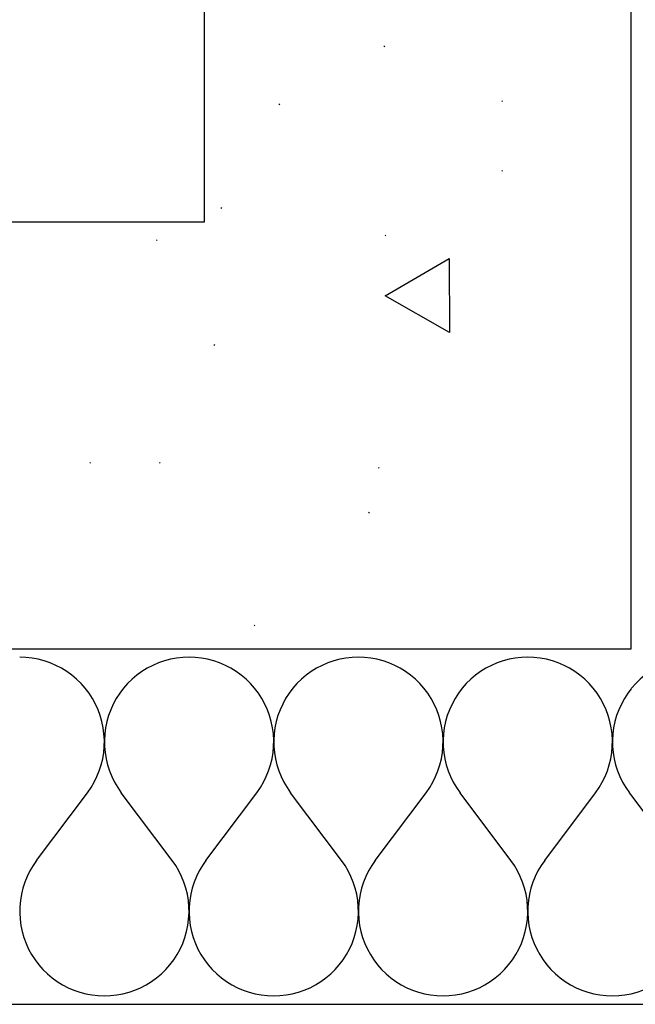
# Model space of a CAD drawing. Extents: x -18402 to 10376, y -5092 to 34139.
# Tile 45 of 78: x 3436 to 3462, y -2938 to -2896. Entities that reach past the tile are written whole.
import ezdxf

# ---------------------------------------------------------------- set-up
doc = ezdxf.new("R2010")
doc.units = 0
for name, color, linetype in [('0_XREF', 251, 'Continuous'), ('rdc_02$0$0._Étage_1_02-04 Mur.Construction', 251, 'Continuous'), ('rdc_02$0$0._Étage_1_A-AREA-____-OTLN.Modèle IFC', 251, 'Continuous')]:
    doc.layers.add(name, color=color, linetype=linetype)

# ---------------------------------------------------------------- blocks, each defined once
blk = doc.blocks.new('*X237', base_point=(-8045.97, -58706.23))
at = {"layer": 'rdc_02$0$0._Étage_1_02-04 Mur.Construction', "linetype": 'Continuous', "ltscale": 0.1}
for p, q in [((34511.33, -29055.54), (34511.61, -29055.15)), ((34511.32, -29080.75), (34538.29, -29065.08)), ((34538.29, -29065.08), (34538.48, -29096.23)), ((34538.48, -29096.23), (34511.32, -29080.75))]:
    blk.add_line(p, q, dxfattribs=at)
blk = doc.blocks.new('*X238', base_point=(-8045.97, -58706.23))
at = {"layer": 'rdc_02$0$0._Étage_1_02-04 Mur.Construction', "linetype": 'Continuous', "ltscale": 0.1}
for p, q in [((34359.78, -29233.36), (34357.14, -29233.26)), ((34362.4, -29233.65), (34359.78, -29233.36)), ((34364.99, -29234.13), (34362.4, -29233.65)), ((34367.53, -29234.8), (34364.99, -29234.13)), ((34370.03, -29235.66), (34367.53, -29234.8)), ((34372.45, -29236.7), (34370.03, -29235.66)), ((34415.69, -29235.66), (34413.27, -29236.7)), ((34418.18, -29234.8), (34415.69, -29235.66)), ((34420.73, -29234.13), (34418.18, -29234.8)), ((34423.32, -29233.65), (34420.73, -29234.13)), ((34425.94, -29233.36), (34423.32, -29233.65)), ((34428.57, -29233.26), (34425.94, -29233.36)), ((34431.21, -29233.36), (34428.57, -29233.26)), ((34433.82, -29233.65), (34431.21, -29233.36)), ((34436.42, -29234.13), (34433.82, -29233.65)), ((34438.96, -29234.8), (34436.42, -29234.13)), ((34441.45, -29235.66), (34438.96, -29234.8)), ((34443.88, -29236.7), (34441.45, -29235.66)), ((34487.12, -29235.66), (34484.7, -29236.7)), ((34489.61, -29234.8), (34487.12, -29235.66)), ((34492.16, -29234.13), (34489.61, -29234.8)), ((34494.75, -29233.65), (34492.16, -29234.13)), ((34497.37, -29233.36), (34494.75, -29233.65)), ((34500, -29233.26), (34497.37, -29233.36)), ((34502.63, -29233.36), (34500, -29233.26)), ((34505.25, -29233.65), (34502.63, -29233.36)), ((34507.84, -29234.13), (34505.25, -29233.65)), ((34510.39, -29234.8), (34507.84, -29234.13)), ((34512.88, -29235.66), (34510.39, -29234.8)), ((34515.3, -29236.7), (34512.88, -29235.66)), ((34558.55, -29235.66), (34556.12, -29236.7)), ((34561.04, -29234.8), (34558.55, -29235.66)), ((34563.58, -29234.13), (34561.04, -29234.8)), ((34566.18, -29233.65), (34563.58, -29234.13)), ((34568.79, -29233.36), (34566.18, -29233.65)), ((34571.43, -29233.26), (34568.79, -29233.36)), ((34574.06, -29233.36), (34571.43, -29233.26)), ((34576.68, -29233.65), (34574.06, -29233.36)), ((34579.27, -29234.13), (34576.68, -29233.65)), ((34581.82, -29234.8), (34579.27, -29234.13)), ((34584.31, -29235.66), (34581.82, -29234.8)), ((34586.73, -29236.7), (34584.31, -29235.66)), ((34374.79, -29237.92), (34372.45, -29236.7)), ((34377.03, -29239.31), (34374.79, -29237.92)), ((34379.16, -29240.85), (34377.03, -29239.31)), ((34408.69, -29239.31), (34406.55, -29240.85)), ((34410.93, -29237.92), (34408.69, -29239.31)), ((34413.27, -29236.7), (34410.93, -29237.92)), ((34446.21, -29237.92), (34443.88, -29236.7)), ((34448.46, -29239.31), (34446.21, -29237.92)), ((34450.59, -29240.85), (34448.46, -29239.31)), ((34480.12, -29239.31), (34477.98, -29240.85)), ((34482.36, -29237.92), (34480.12, -29239.31)), ((34484.7, -29236.7), (34482.36, -29237.92)), ((34517.64, -29237.92), (34515.3, -29236.7)), ((34519.88, -29239.31), (34517.64, -29237.92)), ((34522.02, -29240.85), (34519.88, -29239.31)), ((34551.54, -29239.31), (34549.41, -29240.85)), ((34553.79, -29237.92), (34551.54, -29239.31)), ((34556.12, -29236.7), (34553.79, -29237.92)), ((34589.07, -29237.92), (34586.73, -29236.7)), ((34591.31, -29239.31), (34589.07, -29237.92)), ((34593.45, -29240.85), (34591.31, -29239.31)), ((34381.17, -29242.55), (34379.16, -29240.85)), ((34383.06, -29244.4), (34381.17, -29242.55)), ((34404.54, -29242.55), (34402.66, -29244.4)), ((34406.55, -29240.85), (34404.54, -29242.55)), ((34452.6, -29242.55), (34450.59, -29240.85)), ((34454.49, -29244.4), (34452.6, -29242.55)), ((34475.97, -29242.55), (34474.09, -29244.4)), ((34477.98, -29240.85), (34475.97, -29242.55)), ((34524.03, -29242.55), (34522.02, -29240.85)), ((34525.91, -29244.4), (34524.03, -29242.55)), ((34547.4, -29242.55), (34545.51, -29244.4)), ((34549.41, -29240.85), (34547.4, -29242.55)), ((34595.46, -29242.55), (34593.45, -29240.85)), ((34597.34, -29244.4), (34595.46, -29242.55)), ((34384.8, -29246.38), (34383.06, -29244.4)), ((34386.39, -29248.48), (34384.8, -29246.38)), ((34400.92, -29246.38), (34399.32, -29248.48)), ((34402.66, -29244.4), (34400.92, -29246.38)), ((34456.23, -29246.38), (34454.49, -29244.4)), ((34457.82, -29248.48), (34456.23, -29246.38)), ((34472.34, -29246.38), (34470.75, -29248.48)), ((34474.09, -29244.4), (34472.34, -29246.38)), ((34527.66, -29246.38), (34525.91, -29244.4)), ((34529.25, -29248.48), (34527.66, -29246.38)), ((34543.77, -29246.38), (34542.18, -29248.48)), ((34545.51, -29244.4), (34543.77, -29246.38)), ((34599.08, -29246.38), (34597.34, -29244.4)), ((34600.68, -29248.48), (34599.08, -29246.38)), ((34615, -29246.64), (34613.61, -29248.48)), ((34387.82, -29250.69), (34386.39, -29248.48)), ((34389.09, -29253), (34387.82, -29250.69)), ((34397.89, -29250.69), (34396.63, -29253)), ((34399.32, -29248.48), (34397.89, -29250.69)), ((34459.25, -29250.69), (34457.82, -29248.48)), ((34460.52, -29253), (34459.25, -29250.69)), ((34469.32, -29250.69), (34468.06, -29253)), ((34470.75, -29248.48), (34469.32, -29250.69)), ((34530.68, -29250.69), (34529.25, -29248.48)), ((34531.94, -29253), (34530.68, -29250.69)), ((34540.75, -29250.69), (34539.48, -29253)), ((34542.18, -29248.48), (34540.75, -29250.69)), ((34602.11, -29250.69), (34600.68, -29248.48)), ((34603.37, -29253), (34602.11, -29250.69)), ((34612.18, -29250.69), (34610.91, -29253)), ((34613.61, -29248.48), (34612.18, -29250.69)), ((34390.18, -29255.4), (34389.09, -29253)), ((34391.09, -29257.87), (34390.18, -29255.4)), ((34395.54, -29255.4), (34394.63, -29257.87)), ((34396.63, -29253), (34395.54, -29255.4)), ((34461.61, -29255.4), (34460.52, -29253)), ((34462.52, -29257.87), (34461.61, -29255.4)), ((34466.97, -29255.4), (34466.05, -29257.87)), ((34468.06, -29253), (34466.97, -29255.4)), ((34533.03, -29255.4), (34531.94, -29253)), ((34533.95, -29257.87), (34533.03, -29255.4)), ((34538.39, -29255.4), (34537.48, -29257.87)), ((34539.48, -29253), (34538.39, -29255.4)), ((34604.46, -29255.4), (34603.37, -29253)), ((34605.37, -29257.87), (34604.46, -29255.4)), ((34609.82, -29255.4), (34608.91, -29257.87)), ((34610.91, -29253), (34609.82, -29255.4)), ((34391.81, -29260.41), (34391.09, -29257.87)), ((34392.35, -29262.99), (34391.81, -29260.41)), ((34393.9, -29260.41), (34393.36, -29262.99)), ((34394.63, -29257.87), (34393.9, -29260.41)), ((34463.24, -29260.41), (34462.52, -29257.87)), ((34463.78, -29262.99), (34463.24, -29260.41)), ((34465.33, -29260.41), (34464.79, -29262.99)), ((34466.05, -29257.87), (34465.33, -29260.41)), ((34534.67, -29260.41), (34533.95, -29257.87)), ((34535.21, -29262.99), (34534.67, -29260.41)), ((34536.76, -29260.41), (34536.22, -29262.99)), ((34537.48, -29257.87), (34536.76, -29260.41)), ((34606.1, -29260.41), (34605.37, -29257.87)), ((34606.64, -29262.99), (34606.1, -29260.41)), ((34608.19, -29260.41), (34607.65, -29262.99)), ((34608.91, -29257.87), (34608.19, -29260.41)), ((34392.7, -29265.6), (34392.35, -29262.99)), ((34393.36, -29262.99), (34393.02, -29265.6)), ((34464.13, -29265.6), (34463.78, -29262.99)), ((34464.79, -29262.99), (34464.45, -29265.6)), ((34535.55, -29265.6), (34535.21, -29262.99)), ((34536.22, -29262.99), (34535.87, -29265.6)), ((34606.98, -29265.6), (34606.64, -29262.99)), ((34607.65, -29262.99), (34607.3, -29265.6)), ((34392.85, -29268.23), (34392.7, -29265.6)), ((34392.81, -29270.87), (34392.85, -29268.23)), ((34393.02, -29265.6), (34392.86, -29268.23)), ((34392.86, -29268.23), (34392.91, -29270.87)), ((34464.28, -29268.23), (34464.13, -29265.6)), ((34464.24, -29270.87), (34464.28, -29268.23)), ((34464.45, -29265.6), (34464.29, -29268.23)), ((34464.29, -29268.23), (34464.34, -29270.87)), ((34535.71, -29268.23), (34535.55, -29265.6)), ((34535.66, -29270.87), (34535.71, -29268.23)), ((34535.87, -29265.6), (34535.72, -29268.23)), ((34535.72, -29268.23), (34535.76, -29270.87)), ((34607.14, -29268.23), (34606.98, -29265.6)), ((34607.09, -29270.87), (34607.14, -29268.23)), ((34607.3, -29265.6), (34607.15, -29268.23)), ((34607.15, -29268.23), (34607.19, -29270.87)), ((34392.57, -29273.49), (34392.81, -29270.87)), ((34392.91, -29270.87), (34393.14, -29273.49)), ((34464, -29273.49), (34464.24, -29270.87)), ((34464.34, -29270.87), (34464.57, -29273.49)), ((34535.43, -29273.49), (34535.66, -29270.87)), ((34535.76, -29270.87), (34536, -29273.49)), ((34606.86, -29273.49), (34607.09, -29270.87)), ((34607.19, -29270.87), (34607.43, -29273.49)), ((34391.52, -29278.65), (34392.14, -29276.09)), ((34392.14, -29276.09), (34392.57, -29273.49)), ((34393.14, -29273.49), (34393.57, -29276.09)), ((34393.57, -29276.09), (34394.19, -29278.65)), ((34462.95, -29278.65), (34463.57, -29276.09)), ((34463.57, -29276.09), (34464, -29273.49)), ((34464.57, -29273.49), (34465, -29276.09)), ((34465, -29276.09), (34465.62, -29278.65)), ((34534.38, -29278.65), (34535, -29276.09)), ((34535, -29276.09), (34535.43, -29273.49)), ((34536, -29273.49), (34536.43, -29276.09)), ((34536.43, -29276.09), (34537.05, -29278.65)), ((34605.81, -29278.65), (34606.43, -29276.09)), ((34606.43, -29276.09), (34606.86, -29273.49)), ((34607.43, -29273.49), (34607.86, -29276.09)), ((34607.86, -29276.09), (34608.48, -29278.65)), ((34389.72, -29283.6), (34390.71, -29281.16)), ((34390.71, -29281.16), (34391.52, -29278.65)), ((34394.19, -29278.65), (34395, -29281.16)), ((34395, -29281.16), (34395.99, -29283.6)), ((34461.15, -29283.6), (34462.14, -29281.16)), ((34462.14, -29281.16), (34462.95, -29278.65)), ((34465.62, -29278.65), (34466.43, -29281.16)), ((34466.43, -29281.16), (34467.42, -29283.6)), ((34532.58, -29283.6), (34533.57, -29281.16)), ((34533.57, -29281.16), (34534.38, -29278.65)), ((34537.05, -29278.65), (34537.86, -29281.16)), ((34537.86, -29281.16), (34538.85, -29283.6)), ((34604.01, -29283.6), (34605, -29281.16)), ((34605, -29281.16), (34605.81, -29278.65)), ((34608.48, -29278.65), (34609.29, -29281.16)), ((34609.29, -29281.16), (34610.28, -29283.6)), ((34388.56, -29285.97), (34389.72, -29283.6)), ((34395.99, -29283.6), (34397.16, -29285.97)), ((34459.98, -29285.97), (34461.15, -29283.6)), ((34467.42, -29283.6), (34468.59, -29285.97)), ((34531.41, -29285.97), (34532.58, -29283.6)), ((34538.85, -29283.6), (34540.02, -29285.97)), ((34602.84, -29285.97), (34604.01, -29283.6)), ((34610.28, -29283.6), (34611.44, -29285.97)), ((34385.71, -29290.4), (34387.22, -29288.24)), ((34387.22, -29288.24), (34388.56, -29285.97)), ((34397.16, -29285.97), (34398.5, -29288.24)), ((34398.5, -29288.24), (34400, -29290.4)), ((34457.14, -29290.4), (34458.65, -29288.24)), ((34458.65, -29288.24), (34459.98, -29285.97)), ((34468.59, -29285.97), (34469.93, -29288.24)), ((34469.93, -29288.24), (34471.43, -29290.4)), ((34528.57, -29290.4), (34530.07, -29288.24)), ((34530.07, -29288.24), (34531.41, -29285.97)), ((34540.02, -29285.97), (34541.35, -29288.24)), ((34541.35, -29288.24), (34542.86, -29290.4)), ((34600, -29290.4), (34601.5, -29288.24)), ((34601.5, -29288.24), (34602.84, -29285.97)), ((34611.44, -29285.97), (34612.78, -29288.24)), ((34612.78, -29288.24), (34614.29, -29290.4)), ((34364.29, -29318.97), (34385.71, -29290.4)), ((34421.43, -29318.97), (34400, -29290.4)), ((34435.71, -29318.97), (34457.14, -29290.4)), ((34492.86, -29318.97), (34471.43, -29290.4)), ((34507.14, -29318.97), (34528.57, -29290.4)), ((34564.29, -29318.97), (34542.86, -29290.4)), ((34578.57, -29318.97), (34600, -29290.4)), ((34615, -29291.35), (34614.29, -29290.4)), ((34362.78, -29321.14), (34361.44, -29323.41)), ((34364.29, -29318.97), (34362.78, -29321.14)), ((34422.93, -29321.14), (34421.43, -29318.97)), ((34424.27, -29323.41), (34422.93, -29321.14)), ((34434.21, -29321.14), (34432.87, -29323.41)), ((34435.71, -29318.97), (34434.21, -29321.14)), ((34494.36, -29321.14), (34492.86, -29318.97)), ((34495.7, -29323.41), (34494.36, -29321.14)), ((34505.64, -29321.14), (34504.3, -29323.41)), ((34507.14, -29318.97), (34505.64, -29321.14)), ((34565.79, -29321.14), (34564.29, -29318.97)), ((34567.13, -29323.41), (34565.79, -29321.14)), ((34577.07, -29321.14), (34575.73, -29323.41)), ((34578.57, -29318.97), (34577.07, -29321.14)), ((34360.28, -29325.77), (34359.29, -29328.21)), ((34361.44, -29323.41), (34360.28, -29325.77)), ((34425.44, -29325.77), (34424.27, -29323.41)), ((34426.43, -29328.21), (34425.44, -29325.77)), ((34431.71, -29325.77), (34430.72, -29328.21)), ((34432.87, -29323.41), (34431.71, -29325.77)), ((34496.87, -29325.77), (34495.7, -29323.41)), ((34497.86, -29328.21), (34496.87, -29325.77)), ((34503.13, -29325.77), (34502.14, -29328.21)), ((34504.3, -29323.41), (34503.13, -29325.77)), ((34568.29, -29325.77), (34567.13, -29323.41)), ((34569.28, -29328.21), (34568.29, -29325.77)), ((34574.56, -29325.77), (34573.57, -29328.21)), ((34575.73, -29323.41), (34574.56, -29325.77)), ((34358.48, -29330.72), (34357.86, -29333.28)), ((34359.29, -29328.21), (34358.48, -29330.72)), ((34427.23, -29330.72), (34426.43, -29328.21)), ((34427.85, -29333.28), (34427.23, -29330.72)), ((34429.91, -29330.72), (34429.29, -29333.28)), ((34430.72, -29328.21), (34429.91, -29330.72)), ((34498.66, -29330.72), (34497.86, -29328.21)), ((34499.28, -29333.28), (34498.66, -29330.72)), ((34501.34, -29330.72), (34500.72, -29333.28)), ((34502.14, -29328.21), (34501.34, -29330.72)), ((34570.09, -29330.72), (34569.28, -29328.21)), ((34570.71, -29333.28), (34570.09, -29330.72)), ((34572.77, -29330.72), (34572.15, -29333.28)), ((34573.57, -29328.21), (34572.77, -29330.72)), ((34357.86, -29333.28), (34357.43, -29335.88)), ((34428.28, -29335.88), (34427.85, -29333.28)), ((34429.29, -29333.28), (34428.86, -29335.88)), ((34499.71, -29335.88), (34499.28, -29333.28)), ((34500.72, -29333.28), (34500.29, -29335.88)), ((34571.14, -29335.88), (34570.71, -29333.28)), ((34572.15, -29333.28), (34571.72, -29335.88)), ((34357.19, -29338.51), (34357.15, -29341.14)), ((34357.43, -29335.88), (34357.19, -29338.51)), ((34428.52, -29338.51), (34428.28, -29335.88)), ((34428.56, -29341.14), (34428.52, -29338.51)), ((34428.62, -29338.51), (34428.58, -29341.14)), ((34428.86, -29335.88), (34428.62, -29338.51)), ((34499.95, -29338.51), (34499.71, -29335.88)), ((34499.99, -29341.14), (34499.95, -29338.51)), ((34500.05, -29338.51), (34500.01, -29341.14)), ((34500.29, -29335.88), (34500.05, -29338.51)), ((34571.38, -29338.51), (34571.14, -29335.88)), ((34571.42, -29341.14), (34571.38, -29338.51)), ((34571.48, -29338.51), (34571.44, -29341.14)), ((34571.72, -29335.88), (34571.48, -29338.51)), ((34357.15, -29341.14), (34357.3, -29343.77)), ((34428.41, -29343.77), (34428.56, -29341.14)), ((34428.58, -29341.14), (34428.73, -29343.77)), ((34499.84, -29343.77), (34499.99, -29341.14)), ((34500.01, -29341.14), (34500.16, -29343.77)), ((34571.27, -29343.77), (34571.42, -29341.14)), ((34571.44, -29341.14), (34571.59, -29343.77)), ((34357.3, -29343.77), (34357.65, -29346.39)), ((34357.65, -29346.39), (34358.19, -29348.97)), ((34427.53, -29348.97), (34428.07, -29346.39)), ((34428.07, -29346.39), (34428.41, -29343.77)), ((34428.73, -29343.77), (34429.08, -29346.39)), ((34429.08, -29346.39), (34429.61, -29348.97)), ((34498.96, -29348.97), (34499.49, -29346.39)), ((34499.49, -29346.39), (34499.84, -29343.77)), ((34500.16, -29343.77), (34500.51, -29346.39)), ((34500.51, -29346.39), (34501.04, -29348.97)), ((34570.39, -29348.97), (34570.92, -29346.39)), ((34570.92, -29346.39), (34571.27, -29343.77)), ((34571.59, -29343.77), (34571.93, -29346.39)), ((34571.93, -29346.39), (34572.47, -29348.97)), ((34358.19, -29348.97), (34358.91, -29351.5)), ((34358.91, -29351.5), (34359.82, -29353.97)), ((34425.89, -29353.97), (34426.8, -29351.5)), ((34426.8, -29351.5), (34427.53, -29348.97)), ((34429.61, -29348.97), (34430.34, -29351.5)), ((34430.34, -29351.5), (34431.25, -29353.97)), ((34497.32, -29353.97), (34498.23, -29351.5)), ((34498.23, -29351.5), (34498.96, -29348.97)), ((34501.04, -29348.97), (34501.77, -29351.5)), ((34501.77, -29351.5), (34502.68, -29353.97)), ((34568.75, -29353.97), (34569.66, -29351.5)), ((34569.66, -29351.5), (34570.39, -29348.97)), ((34572.47, -29348.97), (34573.2, -29351.5)), ((34573.2, -29351.5), (34574.11, -29353.97)), ((34359.82, -29353.97), (34360.91, -29356.37)), ((34424.8, -29356.37), (34425.89, -29353.97)), ((34431.25, -29353.97), (34432.34, -29356.37)), ((34496.23, -29356.37), (34497.32, -29353.97)), ((34502.68, -29353.97), (34503.77, -29356.37)), ((34567.66, -29356.37), (34568.75, -29353.97)), ((34574.11, -29353.97), (34575.2, -29356.37)), ((34360.91, -29356.37), (34362.18, -29358.69)), ((34362.18, -29358.69), (34363.61, -29360.9)), ((34422.1, -29360.9), (34423.54, -29358.69)), ((34423.54, -29358.69), (34424.8, -29356.37)), ((34432.34, -29356.37), (34433.61, -29358.69)), ((34433.61, -29358.69), (34435.04, -29360.9)), ((34493.53, -29360.9), (34494.96, -29358.69)), ((34494.96, -29358.69), (34496.23, -29356.37)), ((34503.77, -29356.37), (34505.04, -29358.69)), ((34505.04, -29358.69), (34506.47, -29360.9)), ((34564.96, -29360.9), (34566.39, -29358.69)), ((34566.39, -29358.69), (34567.66, -29356.37)), ((34575.2, -29356.37), (34576.46, -29358.69)), ((34576.46, -29358.69), (34577.9, -29360.9)), ((34363.61, -29360.9), (34365.2, -29363)), ((34365.2, -29363), (34366.94, -29364.98)), ((34418.77, -29364.98), (34420.51, -29363)), ((34420.51, -29363), (34422.1, -29360.9)), ((34435.04, -29360.9), (34436.63, -29363)), ((34436.63, -29363), (34438.37, -29364.98)), ((34490.2, -29364.98), (34491.94, -29363)), ((34491.94, -29363), (34493.53, -29360.9)), ((34506.47, -29360.9), (34508.06, -29363)), ((34508.06, -29363), (34509.8, -29364.98)), ((34561.63, -29364.98), (34563.37, -29363)), ((34563.37, -29363), (34564.96, -29360.9)), ((34577.9, -29360.9), (34579.49, -29363)), ((34579.49, -29363), (34581.23, -29364.98)), ((34366.94, -29364.98), (34368.83, -29366.82)), ((34368.83, -29366.82), (34370.84, -29368.52)), ((34370.84, -29368.52), (34372.97, -29370.07)), ((34412.74, -29370.07), (34414.87, -29368.52)), ((34414.87, -29368.52), (34416.89, -29366.82)), ((34416.89, -29366.82), (34418.77, -29364.98)), ((34438.37, -29364.98), (34440.25, -29366.82)), ((34440.25, -29366.82), (34442.27, -29368.52)), ((34442.27, -29368.52), (34444.4, -29370.07)), ((34484.17, -29370.07), (34486.3, -29368.52)), ((34486.3, -29368.52), (34488.32, -29366.82)), ((34488.32, -29366.82), (34490.2, -29364.98)), ((34509.8, -29364.98), (34511.68, -29366.82)), ((34511.68, -29366.82), (34513.7, -29368.52)), ((34513.7, -29368.52), (34515.83, -29370.07)), ((34555.6, -29370.07), (34557.73, -29368.52)), ((34557.73, -29368.52), (34559.75, -29366.82)), ((34559.75, -29366.82), (34561.63, -29364.98)), ((34581.23, -29364.98), (34583.11, -29366.82)), ((34583.11, -29366.82), (34585.13, -29368.52)), ((34585.13, -29368.52), (34587.26, -29370.07)), ((34372.97, -29370.07), (34375.21, -29371.45)), ((34375.21, -29371.45), (34377.55, -29372.67)), ((34377.55, -29372.67), (34379.97, -29373.71)), ((34405.74, -29373.71), (34408.16, -29372.67)), ((34408.16, -29372.67), (34410.5, -29371.45)), ((34410.5, -29371.45), (34412.74, -29370.07)), ((34444.4, -29370.07), (34446.64, -29371.45)), ((34446.64, -29371.45), (34448.98, -29372.67)), ((34448.98, -29372.67), (34451.4, -29373.71)), ((34477.17, -29373.71), (34479.59, -29372.67)), ((34479.59, -29372.67), (34481.93, -29371.45)), ((34481.93, -29371.45), (34484.17, -29370.07)), ((34515.83, -29370.07), (34518.07, -29371.45)), ((34518.07, -29371.45), (34520.41, -29372.67)), ((34520.41, -29372.67), (34522.83, -29373.71)), ((34548.6, -29373.71), (34551.02, -29372.67)), ((34551.02, -29372.67), (34553.36, -29371.45)), ((34553.36, -29371.45), (34555.6, -29370.07)), ((34587.26, -29370.07), (34589.5, -29371.45)), ((34589.5, -29371.45), (34591.84, -29372.67)), ((34591.84, -29372.67), (34594.26, -29373.71)), ((34379.97, -29373.71), (34382.47, -29374.57)), ((34382.47, -29374.57), (34385.01, -29375.24)), ((34385.01, -29375.24), (34387.6, -29375.73)), ((34387.6, -29375.73), (34390.22, -29376.02)), ((34390.22, -29376.02), (34392.86, -29376.12)), ((34392.86, -29376.12), (34395.49, -29376.02)), ((34395.49, -29376.02), (34398.11, -29375.73)), ((34398.11, -29375.73), (34400.7, -29375.24)), ((34400.7, -29375.24), (34403.25, -29374.57)), ((34403.25, -29374.57), (34405.74, -29373.71)), ((34451.4, -29373.71), (34453.89, -29374.57)), ((34453.89, -29374.57), (34456.44, -29375.24)), ((34456.44, -29375.24), (34459.03, -29375.73)), ((34459.03, -29375.73), (34461.65, -29376.02)), ((34461.65, -29376.02), (34464.29, -29376.12)), ((34464.29, -29376.12), (34466.92, -29376.02)), ((34466.92, -29376.02), (34469.54, -29375.73)), ((34469.54, -29375.73), (34472.13, -29375.24)), ((34472.13, -29375.24), (34474.68, -29374.57)), ((34474.68, -29374.57), (34477.17, -29373.71)), ((34522.83, -29373.71), (34525.32, -29374.57)), ((34525.32, -29374.57), (34527.87, -29375.24)), ((34527.87, -29375.24), (34530.46, -29375.73)), ((34530.46, -29375.73), (34533.08, -29376.02)), ((34533.08, -29376.02), (34535.71, -29376.12)), ((34535.71, -29376.12), (34538.35, -29376.02)), ((34538.35, -29376.02), (34540.97, -29375.73)), ((34540.97, -29375.73), (34543.56, -29375.24)), ((34543.56, -29375.24), (34546.11, -29374.57)), ((34546.11, -29374.57), (34548.6, -29373.71)), ((34594.26, -29373.71), (34596.75, -29374.57)), ((34596.75, -29374.57), (34599.3, -29375.24)), ((34599.3, -29375.24), (34601.89, -29375.73)), ((34601.89, -29375.73), (34604.51, -29376.02)), ((34604.51, -29376.02), (34607.14, -29376.12)), ((34607.14, -29376.12), (34609.78, -29376.02)), ((34609.78, -29376.02), (34612.4, -29375.73)), ((34612.4, -29375.73), (34614.99, -29375.24)), ((34614.99, -29375.24), (34615, -29375.24))]:
    blk.add_line(p, q, dxfattribs=at)
blk = doc.blocks.new('*X239', base_point=(-8045.97, -58706.23))
at = {"layer": 'rdc_02$0$0._Étage_1_02-04 Mur.Construction', "linetype": 'Continuous', "ltscale": 0.1}
for p, q in [((34622.97, -29239.31), (34620.84, -29240.85)), ((34623.99, -29238.68), (34622.97, -29239.31)), ((34618.83, -29242.55), (34616.94, -29244.4)), ((34620.84, -29240.85), (34618.83, -29242.55)), ((34615.2, -29246.38), (34615, -29246.64)), ((34616.94, -29244.4), (34615.2, -29246.38)), ((34671.43, -29290.4), (34672.93, -29288.24)), ((34672.93, -29288.24), (34673.16, -29287.85)), ((34635.71, -29318.97), (34615, -29291.35)), ((34650, -29318.97), (34671.43, -29290.4)), ((34637.22, -29321.14), (34635.71, -29318.97)), ((34638.56, -29323.41), (34637.22, -29321.14)), ((34648.5, -29321.14), (34647.16, -29323.41)), ((34650, -29318.97), (34648.5, -29321.14)), ((34639.72, -29325.77), (34638.56, -29323.41)), ((34640.71, -29328.21), (34639.72, -29325.77)), ((34645.99, -29325.77), (34645, -29328.21)), ((34647.16, -29323.41), (34645.99, -29325.77)), ((34712.14, -29328.21), (34711.2, -29325.88)), ((34641.52, -29330.72), (34640.71, -29328.21)), ((34642.14, -29333.28), (34641.52, -29330.72)), ((34644.19, -29330.72), (34643.57, -29333.28)), ((34645, -29328.21), (34644.19, -29330.72)), ((34712.95, -29330.72), (34712.14, -29328.21)), ((34713.57, -29333.28), (34712.95, -29330.72)), ((34715.62, -29330.72), (34715, -29333.28)), ((34715.72, -29330.41), (34715.62, -29330.72)), ((34642.57, -29335.88), (34642.14, -29333.28)), ((34643.57, -29333.28), (34643.14, -29335.88)), ((34714, -29335.88), (34713.57, -29333.28)), ((34715, -29333.28), (34714.57, -29335.88)), ((34642.81, -29338.51), (34642.57, -29335.88)), ((34642.85, -29341.14), (34642.81, -29338.51)), ((34642.91, -29338.51), (34642.86, -29341.14)), ((34643.14, -29335.88), (34642.91, -29338.51)), ((34714.24, -29338.51), (34714, -29335.88)), ((34714.28, -29341.14), (34714.24, -29338.51)), ((34714.34, -29338.51), (34714.29, -29341.14)), ((34714.57, -29335.88), (34714.34, -29338.51)), ((34642.7, -29343.77), (34642.85, -29341.14)), ((34642.86, -29341.14), (34643.02, -29343.77)), ((34714.13, -29343.77), (34714.28, -29341.14)), ((34714.29, -29341.14), (34714.45, -29343.77)), ((34641.81, -29348.97), (34642.35, -29346.39)), ((34642.35, -29346.39), (34642.7, -29343.77)), ((34643.02, -29343.77), (34643.36, -29346.39)), ((34643.36, -29346.39), (34643.9, -29348.97)), ((34713.24, -29348.97), (34713.78, -29346.39)), ((34713.78, -29346.39), (34714.13, -29343.77)), ((34714.45, -29343.77), (34714.79, -29346.39)), ((34714.79, -29346.39), (34715.33, -29348.97)), ((34640.18, -29353.97), (34641.09, -29351.5)), ((34641.09, -29351.5), (34641.81, -29348.97)), ((34643.9, -29348.97), (34644.63, -29351.5)), ((34644.63, -29351.5), (34645.54, -29353.97)), ((34711.61, -29353.97), (34712.52, -29351.5)), ((34712.52, -29351.5), (34713.24, -29348.97)), ((34715.33, -29348.97), (34716.05, -29351.5)), ((34716.05, -29351.5), (34716.97, -29353.97)), ((34639.09, -29356.37), (34640.18, -29353.97)), ((34645.54, -29353.97), (34646.63, -29356.37)), ((34710.52, -29356.37), (34711.61, -29353.97)), ((34716.97, -29353.97), (34718.06, -29356.37)), ((34636.39, -29360.9), (34637.82, -29358.69)), ((34637.82, -29358.69), (34639.09, -29356.37)), ((34646.63, -29356.37), (34647.89, -29358.69)), ((34647.89, -29358.69), (34649.32, -29360.9)), ((34707.82, -29360.9), (34709.25, -29358.69)), ((34709.25, -29358.69), (34710.52, -29356.37)), ((34718.06, -29356.37), (34719.32, -29358.69)), ((34719.32, -29358.69), (34720.75, -29360.9)), ((34633.06, -29364.98), (34634.8, -29363)), ((34634.8, -29363), (34636.39, -29360.9)), ((34649.32, -29360.9), (34650.92, -29363)), ((34650.92, -29363), (34652.66, -29364.98)), ((34704.49, -29364.98), (34706.23, -29363)), ((34706.23, -29363), (34707.82, -29360.9)), ((34720.75, -29360.9), (34722.34, -29363)), ((34722.34, -29363), (34724.09, -29364.98)), ((34627.03, -29370.07), (34629.16, -29368.52)), ((34629.16, -29368.52), (34631.17, -29366.82)), ((34631.17, -29366.82), (34633.06, -29364.98)), ((34652.66, -29364.98), (34654.54, -29366.82)), ((34654.54, -29366.82), (34656.55, -29368.52)), ((34656.55, -29368.52), (34658.69, -29370.07)), ((34698.46, -29370.07), (34700.59, -29368.52)), ((34700.59, -29368.52), (34702.6, -29366.82)), ((34702.6, -29366.82), (34704.49, -29364.98)), ((34724.09, -29364.98), (34725.97, -29366.82)), ((34725.97, -29366.82), (34727.98, -29368.52)), ((34727.98, -29368.52), (34730.12, -29370.07)), ((34620.03, -29373.71), (34622.45, -29372.67)), ((34622.45, -29372.67), (34624.79, -29371.45)), ((34624.79, -29371.45), (34627.03, -29370.07)), ((34658.69, -29370.07), (34660.93, -29371.45)), ((34660.93, -29371.45), (34663.27, -29372.67)), ((34663.27, -29372.67), (34665.69, -29373.71)), ((34691.45, -29373.71), (34693.88, -29372.67)), ((34693.88, -29372.67), (34696.21, -29371.45)), ((34696.21, -29371.45), (34698.46, -29370.07)), ((34730.12, -29370.07), (34732.36, -29371.45)), ((34732.36, -29371.45), (34734.7, -29372.67)), ((34734.7, -29372.67), (34737.12, -29373.71)), ((34615, -29375.24), (34617.53, -29374.57)), ((34617.53, -29374.57), (34620.03, -29373.71)), ((34665.69, -29373.71), (34668.18, -29374.57)), ((34668.18, -29374.57), (34670.73, -29375.24)), ((34670.73, -29375.24), (34673.32, -29375.73)), ((34673.32, -29375.73), (34675.94, -29376.02)), ((34675.94, -29376.02), (34678.57, -29376.12)), ((34678.57, -29376.12), (34681.21, -29376.02)), ((34681.21, -29376.02), (34683.82, -29375.73)), ((34683.82, -29375.73), (34686.42, -29375.24)), ((34686.42, -29375.24), (34688.96, -29374.57)), ((34688.96, -29374.57), (34691.45, -29373.71)), ((34737.12, -29373.71), (34739.61, -29374.57)), ((34739.61, -29374.57), (34742.16, -29375.24)), ((34742.16, -29375.24), (34744.75, -29375.73)), ((34744.75, -29375.73), (34747.37, -29376.02)), ((34747.37, -29376.02), (34750, -29376.12)), ((34750, -29376.12), (34752.63, -29376.02)), ((34752.63, -29376.02), (34755.25, -29375.73)), ((34755.25, -29375.73), (34757.84, -29375.24)), ((34757.84, -29375.24), (34759.99, -29374.68))]:
    blk.add_line(p, q, dxfattribs=at)
blk = doc.blocks.new('*X240', base_point=(-8045.97, -58706.23))
at = {"layer": 'rdc_02$0$0._Étage_1_02-04 Mur.Construction', "linetype": 'Continuous', "ltscale": 0.1}
for p, q in [((34414.81, -29057.5), (34415.09, -29057.11)), ((34386.71, -29151.45), (34386.99, -29151.06)), ((34416.12, -29151.45), (34416.4, -29151.06))]:
    blk.add_line(p, q, dxfattribs=at)
blk = doc.blocks.new('*X241', base_point=(-8045.97, -58706.23))
at = {"layer": 'rdc_02$0$0._Étage_1_02-04 Mur.Construction', "linetype": 'Continuous', "ltscale": 0.1}
for p, q in [((34439.22, -29101.75), (34439.5, -29101.35)), ((34508.53, -29153.55), (34508.81, -29153.16)), ((34504.33, -29172.46), (34504.61, -29172.07)), ((34456.02, -29220.06), (34456.3, -29219.67))]:
    blk.add_line(p, q, dxfattribs=at)
blk = doc.blocks.new('*X245', base_point=(-8045.97, -58706.23))
at = {"layer": 'rdc_02$0$0._Étage_1_02-04 Mur.Construction', "linetype": 'Continuous', "ltscale": 0.1}
for p, q in [((34511.12, -28975.74), (34510.73, -28975.46)), ((34560.83, -28998.84), (34560.44, -28998.56)), ((34466.88, -29000.15), (34466.49, -28999.87)), ((34560.83, -29028.24), (34560.44, -29027.96)), ((34442.37, -29043.9), (34441.98, -29043.62))]:
    blk.add_line(p, q, dxfattribs=at)
blk = doc.blocks.new('rdc_02')
at = {"layer": 'rdc_02$0$0._Étage_1_02-04 Mur.Construction', "linetype": 'Continuous', "ltscale": 0.1}
for p, q in [((3461.5, -2904.969), (3461.5, -2649.6)), ((3461.5, -2922.969), (3461.5, -2904.969)), ((3461.5, -2922.969), (3461.5, -2904.969)), ((3028.506, -2922.969), (3443.5, -2922.969)), ((3443.5, -2922.969), (3461.5, -2922.969)), ((3028.506, -2937.969), (3461.5, -2937.969)), ((3461.5, -2937.969), (3476.5, -2937.969))]:
    blk.add_line(p, q, dxfattribs=at)
at = {"layer": 'rdc_02$0$0._Étage_1_02-04 Mur.Construction', "linetype": 'Continuous', "ltscale": 0.1, "flags": 128}
for points in [[(3443.5, -2649.6), (3443.5, -2904.969)], [(3443.5, -2904.969), (3028.506, -2904.969)]]:
    blk.add_lwpolyline(points, dxfattribs=at)
at = {"layer": 'rdc_02$0$0._Étage_1_A-AREA-____-OTLN.Modèle IFC', "linetype": 'Continuous', "ltscale": 0.1, "xscale": 0.1, "yscale": 0.1, "zscale": 0.1}
for name in ['*X245', '*X240', '*X237', '*X241', '*X238', '*X239']:
    blk.add_blockref(name, (-804.597, -5870.623), dxfattribs=at)

msp = doc.modelspace()

# ---------------------------------------------------------------- block references
at = {"layer": '0_XREF'}
msp.add_blockref('rdc_02', (0, 0), dxfattribs=at)

doc.saveas('drawing.dxf')
